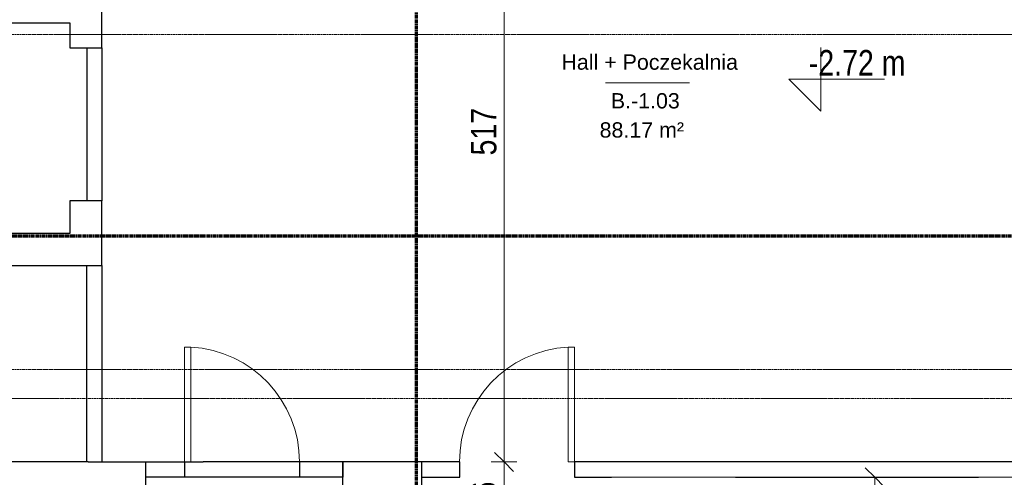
# Model space of a CAD drawing. Header units: millimetres. Extents: x -56641 to 6003, y -24465 to 16563.
# Tile 61 of 79: x -24221 to -16506, y -9154 to -5569. Entities that reach past the tile are written whole.
import ezdxf

# ---------------------------------------------------------------- set-up
doc = ezdxf.new("R2010")
doc.units = ezdxf.units.MM
doc.linetypes.add('Kreska', pattern=[6.35, 3.175, -3.175])
doc.linetypes.add('Linia siatki', pattern=[22.225, 12.7, -3.175, 3.175, -3.175])
for name, color, linetype, lineweight in [('A-ANNO-DIMS', 7, 'Continuous', 5), ('A-ANNO-DIMS-100', 7, 'Continuous', 5), ('A-AREA-IDEN', 7, 'Continuous', 5), ('A-DOOR', 7, 'Continuous', 5), ('A-WALL', 7, 'Continuous', 5), ('G-ANNO-DIMS', 7, 'Continuous', 5), ('G-ANNO-SYMB', 7, 'Continuous', 5), ('S-GRID', 7, 'Continuous', 5)]:
    doc.layers.add(name, color=color, linetype=linetype, lineweight=lineweight)
doc.styles.add('Arial_2', font='arial.ttf', dxfattribs={"width": 0.8, "height": 200})
doc.styles.add('Arial_3', font='arial.ttf', dxfattribs={"height": 120})
doc.dimstyles.new('REVIT_standard', dxfattribs={"dimscale": 304.8, "dimtxt": 204.05188, "dimasz": 0.492126, "dimexe": 0.328084, "dimexo": 0.0625, "dimgap": 0, "dimtad": 1, "dimdec": 0, "dimlfac": 0.1, "dimzin": 0, "dimdsep": 46, "dimtxsty": 'Arial_2', "dimblk1": 'OBLIQUE', "dimblk2": 'OBLIQUE', "dimsah": 1, "dimcen": 0.09, "dimazin": 0, "dimtfac": 1, "dimtdec": 4, "dimtix": 1, "dimtmove": 0, "dimatfit": 3, "dimfxl": 0.328084, "dimfxlon": 1, "dimtvp": 1, "dimtolj": 1, "dimtzin": 0, "dimarcsym": 2})

# ---------------------------------------------------------------- blocks, each defined once
blk = doc.blocks.new('DIMBLOCK66-RZUT PIWNICY')
at = {"layer": 'A-ANNO-DIMS-100', "color": 250, "true_color": 0x303030, "transparency": 16777216}
for p, q in [((-20426, -9034.4), (-20501, -8959.4)), ((-20426, -9034.4), (-20526, -9034.4)), ((-20426, -9594.4), (-20426, -9034.4)), ((-20426, -9034.4), (-20351, -9109.4)), ((-20426, -9034.4), (-20326, -9034.4)), ((-20426, -9594.4), (-20501, -9519.4)), ((-20426, -9594.4), (-20526, -9594.4)), ((-20426, -9594.4), (-20351, -9669.4)), ((-20426, -9594.4), (-20326, -9594.4))]:
    blk.add_line(p, q, dxfattribs=at)
at = {"layer": 'A-ANNO-DIMS-100', "color": 0, "transparency": 16777216, "insert": (-20685.6, -9436.8), "char_height": 200, "width": 293.835, "attachment_point": 1, "rotation": 90, "line_spacing_factor": 0.941778, "style": 'Arial_2'}
blk.add_mtext('56', dxfattribs=at)
blk = doc.blocks.new('_Oblique')
at = {"color": 0, "linetype": 'ByBlock', "lineweight": -2}
blk.add_line((-0.5, -0.5), (0.5, 0.5), dxfattribs=at)
blk = doc.blocks.new('DIMBLOCK67-RZUT PIWNICY')
at = {"layer": 'A-ANNO-DIMS-100', "color": 250, "true_color": 0x303030, "transparency": 16777216}
for p, q in [((-20426, -3864.4), (-20501, -3789.4)), ((-20426, -3864.4), (-20526, -3864.4)), ((-20426, -9034.4), (-20426, -3864.4)), ((-20426, -3864.4), (-20351, -3939.4)), ((-20426, -3864.4), (-20326, -3864.4)), ((-20426, -9034.4), (-20501, -8959.4)), ((-20426, -9034.4), (-20526, -9034.4)), ((-20426, -9034.4), (-20351, -9109.4)), ((-20426, -9034.4), (-20326, -9034.4))]:
    blk.add_line(p, q, dxfattribs=at)
at = {"layer": 'A-ANNO-DIMS-100', "color": 0, "transparency": 16777216, "insert": (-20685.6, -6633.1), "char_height": 200, "width": 440.752, "attachment_point": 1, "rotation": 90, "line_spacing_factor": 0.941778, "style": 'Arial_2'}
blk.add_mtext('517', dxfattribs=at)
blk = doc.blocks.new('DIMBLOCK118-RZUT PIWNICY')
at = {"layer": 'A-ANNO-DIMS-100', "color": 250, "true_color": 0x303030, "transparency": 16777216}
for p, q in [((-17521.5, -9154.4), (-17596.5, -9079.4)), ((-17521.5, -9154.4), (-17621.5, -9154.4)), ((-17521.5, -9154.4), (-17521.5, -9594.4)), ((-17521.5, -9154.4), (-17446.5, -9229.4)), ((-17521.5, -9154.4), (-17421.5, -9154.4)), ((-17521.5, -9594.4), (-17596.5, -9519.4)), ((-17521.5, -9594.4), (-17621.5, -9594.4)), ((-17521.5, -9594.4), (-17446.5, -9669.4)), ((-17521.5, -9594.4), (-17421.5, -9594.4))]:
    blk.add_line(p, q, dxfattribs=at)
at = {"layer": 'A-ANNO-DIMS-100', "color": 0, "transparency": 16777216, "insert": (-17781.1, -9496.8), "char_height": 200, "width": 293.835, "attachment_point": 1, "rotation": 90, "line_spacing_factor": 0.941778, "style": 'Arial_2'}
blk.add_mtext('44', dxfattribs=at)
blk = doc.blocks.new('AN_pomieszczenia - Room Tag With Area-359654-RZUT PIWNICY')
at = {"layer": 'A-AREA-IDEN'}
for p in [(-3.295, 0), (3.295, 0)]:
    blk.add_line(p, (0, 0), dxfattribs=at)
blk = doc.blocks.new('Rzędne punktów - Znacznik rzędnej-348474-RZUT PIWNICY')
at = {"layer": 'G-ANNO-DIMS'}
for p, q in [((0, 0), (0, 5)), ((-2.5, 2.5), (0, 0)), ((-2.5, 2.5), (5, 2.5))]:
    blk.add_line(p, q, dxfattribs=at)
blk = doc.blocks.new('M_Jednoskrzydłowe płytowe - 90-1507569-RZUT PIWNICY')
at = {"layer": 'A-DOOR'}
for p, q in [((399, 60), (399, 960.2)), ((450, 960.2), (399, 960.2)), ((450, 60), (450, 960.2)), ((450, 60), (399, 60))]:
    blk.add_line(p, q, dxfattribs=at)
blk.add_arc((450, 60), 901.7, 93.2424, 180, dxfattribs=at)
blk = doc.blocks.new('M_Jednoskrzydłowe płytowe - 90-1519767-RZUT PIWNICY')
at = {"layer": 'A-DOOR'}
for p, q in [((399, 45), (399, 945.2)), ((450, 945.2), (399, 945.2)), ((450, 45), (450, 945.2)), ((450, 45), (399, 45))]:
    blk.add_line(p, q, dxfattribs=at)
blk.add_arc((450, 45), 901.7, 93.2424, 180, dxfattribs=at)

msp = doc.modelspace()

# ---------------------------------------------------------------- linework, layer by layer
for p, q in [((-23696, -5789.407), (-23696, -6989.407)), ((-23578.416, -5789.407), (-23578.416, -6989.407)), ((-23698.416, -7494.407), (-23698.416, -9034.407)), ((-23578.416, -7494.407), (-23578.416, -9034.407)), ((-23683.416, -9034.407), (-22783.416, -9034.407)), ((-23233.416, -9594.407), (-23233.416, -9034.407)), ((-22930, -9034.407), (-22930, -9154.407)), ((-22028.309, -9034.407), (-22028.309, -9154.407)), ((-21690, -9594.407), (-21690, -9034.407)), ((-21690, -9034.407), (-21690, -9154.407)), ((-21690, -9154.407), (-23233.416, -9154.407))]:
    msp.add_line(p, q)
at = {"layer": 'A-WALL', "lineweight": 25}
for p, q in [((-23578.416, -5789.407), (-23578.416, -5344.407)), ((-26535.416, -5594.407), (-23828.416, -5594.407)), ((-23828.416, -5594.407), (-23828.416, -5789.407)), ((-23828.416, -5789.407), (-23578.416, -5789.407)), ((-23828.416, -6989.407), (-23828.416, -7244.407)), ((-23578.416, -6989.407), (-23828.416, -6989.407)), ((-23578.416, -7494.407), (-23578.416, -6989.407)), ((-23828.416, -7244.407), (-26535.416, -7244.407)), ((-26785.416, -7494.407), (-23578.416, -7494.407)), ((-23683.416, -9034.407), (-29583.416, -9034.407)), ((-20773.416, -9034.407), (-22783.416, -9034.407)), ((-21073.416, -9034.407), (-21073.416, -9594.407)), ((-20773.416, -9154.407), (-20773.416, -9034.407)), ((-14203.416, -9034.407), (-19873.416, -9034.407)), ((-19873.416, -9034.407), (-19873.416, -9154.407)), ((-21073.416, -9154.407), (-20773.416, -9154.407)), ((-19873.416, -9154.407), (-19583.416, -9154.407)), ((-18613.149, -9154.407), (-16708.416, -9154.407))]:
    msp.add_line(p, q, dxfattribs=at)
at = {"layer": 'A-WALL'}
for p, q in [((-19583.416, -9154.407), (-18613.149, -9154.407)), ((-16708.416, -9154.407), (-16543.416, -9154.407)), ((-16543.416, -9154.407), (-15903.416, -9154.407))]:
    msp.add_line(p, q, dxfattribs=at)
at = {"layer": 'G-ANNO-SYMB', "linetype": 'Kreska', "lineweight": 70}
for p, q in [((-21113.016, -23094.679), (-21113.016, 9589.963)), ((-54973.227, -7263.095), (555.435, -7263.095))]:
    msp.add_line(p, q, dxfattribs=at)
at = {"layer": 'S-GRID', "linetype": 'Linia siatki'}
for p, q in [((-55866.741, -5684.407), (1287.74, -5684.407)), ((-55866.741, -8309.407), (1287.74, -8309.407)), ((-54596.741, -8536.407), (17.74, -8536.407))]:
    msp.add_line(p, q, dxfattribs=at)

# ---------------------------------------------------------------- block references
at = {"layer": 'A-AREA-IDEN', "xscale": 99.99999999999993, "yscale": 99.99999999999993, "zscale": 99.99999999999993}
msp.add_blockref('AN_pomieszczenia - Room Tag With Area-359654-RZUT PIWNICY', (-19301.46, -6064.285), dxfattribs=at)
at = {"layer": 'A-DOOR', "xscale": -1}
msp.add_blockref('M_Jednoskrzydłowe płytowe - 90-1519767-RZUT PIWNICY', (-22480, -9079.407), dxfattribs=at)
at = {"layer": 'A-DOOR'}
msp.add_blockref('M_Jednoskrzydłowe płytowe - 90-1507569-RZUT PIWNICY', (-20323.416, -9094.407), dxfattribs=at)
at = {"layer": 'G-ANNO-DIMS', "xscale": 99.99999999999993, "yscale": 99.99999999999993, "zscale": 99.99999999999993}
msp.add_blockref('Rzędne punktów - Znacznik rzędnej-348474-RZUT PIWNICY', (-17944.485, -6286.206), dxfattribs=at)

# ---------------------------------------------------------------- texts
at = {"layer": 'A-AREA-IDEN', "char_height": 120, "attachment_point": 1, "style": 'Arial_3'}
for s, insert, width in [('Hall + Poczekalnia', (-19976.21, -5841.582), 1671.49826), ('B.-1.03', (-19589.124, -6144.703), 705.485), ('88.17 m²', (-19677.08, -6373.018), 857.80562)]:
    msp.add_mtext(s, dxfattribs=dict(at, insert=insert, width=width))
at = {"layer": 'G-ANNO-DIMS', "color": 1, "true_color": 0xff0000, "insert": (-18037.885, -5807.142), "char_height": 200, "width": 896.15852, "attachment_point": 1, "line_spacing_factor": 0.941778, "style": 'Arial_2'}
msp.add_mtext('-2.72 m', dxfattribs=at)

# ---------------------------------------------------------------- dimensions: what is measured, and where the dimension line sits
at = {"layer": 'A-ANNO-DIMS', "color": 250, "true_color": 0x303030}
for base, p1, p2, override, picture, middle in [((-20425.998, -3864.407), (-20525.998, -9034.407), (-20525.998, -3864.407), {"dimpost": '<>', "dimfxl": 5170}, 'DIMBLOCK67-RZUT PIWNICY', (-20528.112, -6449.407)), ((-20425.998, -9034.407), (-20525.998, -9594.407), (-20525.998, -9034.407), {"dimpost": '<>', "dimfxl": 560}, 'DIMBLOCK66-RZUT PIWNICY', (-20528.112, -9314.407)), ((-17521.482, -9594.407), (-17621.482, -9154.407), (-17621.482, -9594.407), {"dimpost": '<>', "dimfxl": 440}, 'DIMBLOCK118-RZUT PIWNICY', (-17621.482, -9374.407))]:
    dim = msp.add_linear_dim(base=base, p1=p1, p2=p2, angle=90, dimstyle='REVIT_standard', override=override, dxfattribs=at)
    dim.commit()
    dim.dimension.update_dxf_attribs({"geometry": picture, "text_midpoint": middle})

doc.saveas('drawing.dxf')
